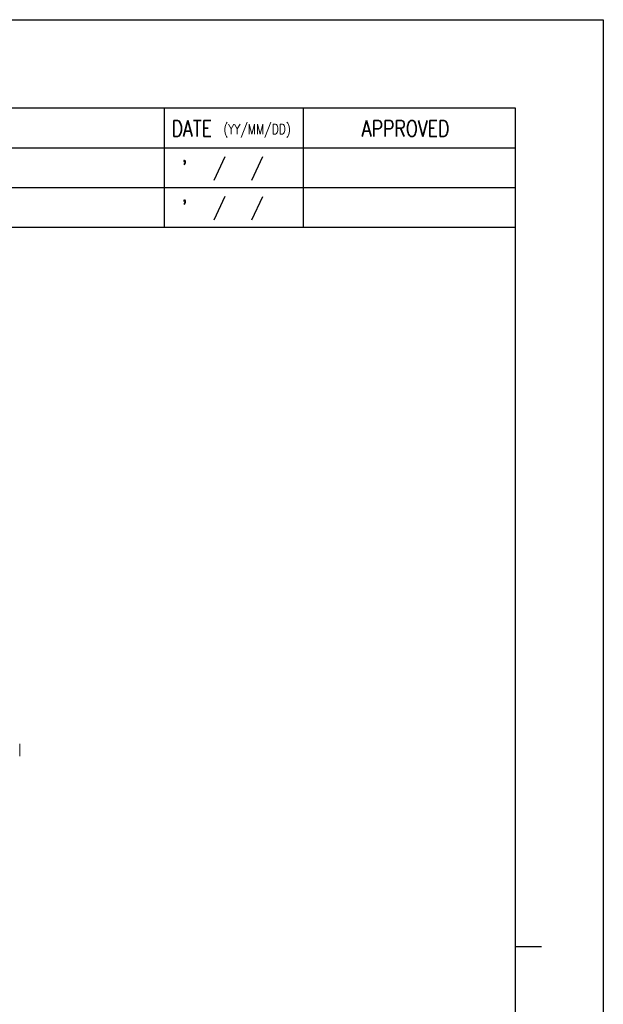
# Model space of a CAD drawing. Header units: millimetres. Extents: x 0 to 594, y 0 to 420.
# Tile 16 of 16: x 462 to 594, y 197 to 420. Entities that reach past the tile are written whole.
import ezdxf

# ---------------------------------------------------------------- set-up
doc = ezdxf.new("R2010")
doc.units = ezdxf.units.MM
doc.layers.add('SHEET', color=1, linetype='Continuous')
doc.styles.add('SHEET1', font='ROMANS.SHX', dxfattribs={"width": 0.8, "height": 3})

msp = doc.modelspace()

# ---------------------------------------------------------------- linework, layer by layer
at = {"color": 7, "linetype": 'Continuous', "lineweight": 15}
msp.add_line((461.7293, 253.1185), (461.7293, 255.9443), dxfattribs=at)
at = {"color": 4}
msp.add_line((574, 210), (580, 210), dxfattribs=at)
at = {"color": 6}
msp.add_lwpolyline([(0, 420), (594, 420), (594, 0), (0, 0)], close=True, dxfattribs=at)
at = {"color": 4}
msp.add_lwpolyline([(20, 400), (574, 400), (574, 20), (20, 20)], close=True, dxfattribs=at)
at = {"layer": 'SHEET'}
for p, q in [((494.5, 400), (494.5, 373)), ((526, 400), (526, 373)), ((317.5, 391), (574, 391)), ((508.2099, 388.911), (505.7077, 383.5959)), ((516.7362, 388.9028), (514.2339, 383.5877)), ((317.5, 382), (574, 382)), ((508.2099, 379.911), (505.7077, 374.5959)), ((516.7362, 379.9028), (514.2339, 374.5877))]:
    msp.add_line(p, q, dxfattribs=at)
at = {"layer": 'SHEET', "color": 7}
msp.add_line((317.5, 373), (574, 373), dxfattribs=at)

# ---------------------------------------------------------------- texts
at = {"layer": 'SHEET', "style": 'SHEET1', "width": 0.8}
for s, height, p in [('DATE', 3.6, (496.1592, 393.5466)), ('APPROVED', 3.6, (539.2502, 393.5466)), ('(YY/MM/DD)', 2.25, (507.8838, 394.0859)), ("'", 3.6, (498.4958, 384.5633)), ("'", 3.6, (498.4958, 375.5633))]:
    msp.add_text(s, height=height, dxfattribs=at).set_placement(p)

doc.saveas('drawing.dxf')
